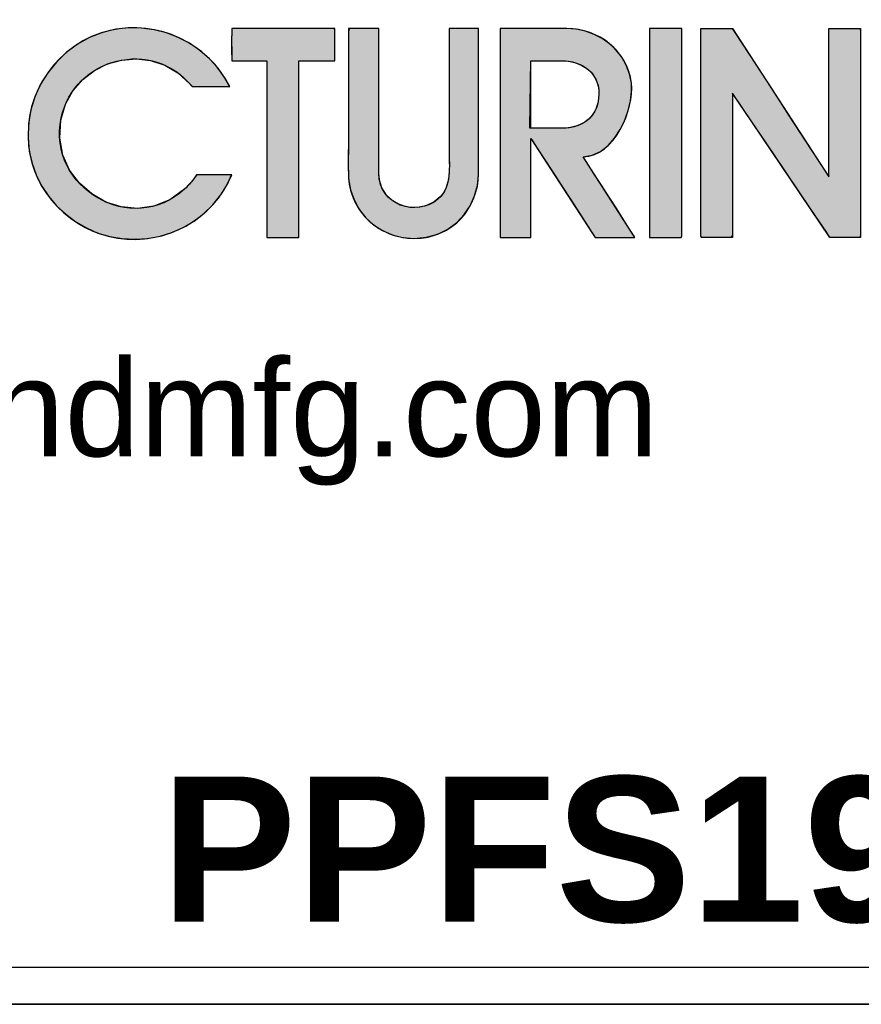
# Model space of a CAD drawing. Header units: inches. Extents: x 0 to 52.8, y -0.2 to 39.5.
# Tile 4 of 10: x 47.6 to 51.1, y -0.2 to 3.9. Entities that reach past the tile are written whole.
import ezdxf
from ezdxf.enums import TextEntityAlignment as Align

# ---------------------------------------------------------------- set-up
doc = ezdxf.new("R2010")
doc.units = ezdxf.units.IN
doc.header["$MEASUREMENT"] = 0
doc.layers.add('Default', color=7, linetype='Continuous')
doc.styles.add('SEACAD_ArialB', font='arialbd.ttf')

# ---------------------------------------------------------------- blocks, each defined once
blk = doc.blocks.new('SEANNOT_GROUP2')
at = {"layer": 'Default', "color": 7, "linetype": 'Continuous', "style": 'SEACAD_ArialB'}
blk.add_text('PPFS19003', height=2.25, dxfattribs=at).set_placement((-17.46, 3.527), align=Align.TOP_LEFT)
blk = doc.blocks.new('block_2')
at = {"layer": 'Default', "linetype": 'Continuous'}
for points in [[(0.2468, 0.0581), (0.2314, 0.0469), (0.215, 0.0402), (0.1981, 0.0379), (0.1813, 0.0394), (0.1653, 0.0445), (0.1507, 0.0528), (0.138, 0.0639), (0.1278, 0.0774), (0.1209, 0.093), (0.1177, 0.1104), (0.1188, 0.1291), (0.1237, 0.1455), (0.1314, 0.1594), (0.1415, 0.1711), (0.1536, 0.1803), (0.1671, 0.187), (0.1816, 0.191), (0.1966, 0.1922), (0.2116, 0.1905), (0.2261, 0.1858), (0.2397, 0.1779), (0.2519, 0.1666), (0.2549, 0.1637), (0.257, 0.1637), (0.2604, 0.1637), (0.2647, 0.1637), (0.2697, 0.1637), (0.2749, 0.1637), (0.2801, 0.1637), (0.2848, 0.1637), (0.2888, 0.1637), (0.2916, 0.1637), (0.2931, 0.1637), (0.2888, 0.1716), (0.2812, 0.1826), (0.2724, 0.1924), (0.2625, 0.201), (0.2517, 0.2084), (0.2402, 0.2144), (0.2279, 0.2191), (0.2153, 0.2223), (0.2022, 0.2241), (0.189, 0.2242), (0.1757, 0.2228), (0.1619, 0.2195), (0.1484, 0.2142), (0.1359, 0.2073), (0.1245, 0.1988), (0.1143, 0.189), (0.1054, 0.178), (0.098, 0.166), (0.0921, 0.1531), (0.0879, 0.1395), (0.0855, 0.1254), (0.085, 0.1109), (0.0863, 0.097), (0.0891, 0.0844), (0.0934, 0.0724), (0.0992, 0.0609), (0.1063, 0.0503), (0.1145, 0.0406), (0.1239, 0.0318), (0.1342, 0.0241), (0.1452, 0.0177), (0.157, 0.0125), (0.1694, 0.0089), (0.1823, 0.0067), (0.1955, 0.006), (0.2085, 0.0069), (0.2213, 0.0093), (0.2336, 0.0131), (0.2453, 0.0183), (0.2564, 0.0249), (0.2666, 0.0327), (0.2758, 0.0417), (0.284, 0.0518), (0.2908, 0.063), (0.2952, 0.0724), (0.294, 0.0724), (0.2915, 0.0724), (0.2879, 0.0724), (0.2836, 0.0724), (0.2788, 0.0724), (0.2739, 0.0724), (0.2693, 0.0724), (0.2651, 0.0724), (0.2618, 0.0724), (0.2597, 0.0724), (0.259, 0.0723), (0.258, 0.0709), (0.257, 0.0695), (0.256, 0.0681), (0.2549, 0.0668), (0.2538, 0.0655), (0.2527, 0.0642), (0.2516, 0.0629), (0.2504, 0.0617), (0.2493, 0.0605), (0.2481, 0.0593)], [(0.2953, 0.1904), (0.2961, 0.1904), (0.2984, 0.1904), (0.3017, 0.1904), (0.3059, 0.1904), (0.3106, 0.1904), (0.3155, 0.1904), (0.3202, 0.1904), (0.3245, 0.1904), (0.328, 0.1904), (0.3304, 0.1904), (0.3314, 0.1904), (0.3314, 0.1871), (0.3314, 0.1764), (0.3314, 0.1598), (0.3314, 0.139), (0.3314, 0.1155), (0.3314, 0.091), (0.3314, 0.067), (0.3314, 0.0451), (0.3314, 0.0269), (0.3314, 0.0141), (0.3314, 0.0082), (0.3319, 0.0079), (0.3337, 0.0079), (0.3366, 0.0079), (0.3403, 0.0079), (0.3445, 0.0079), (0.3489, 0.0079), (0.3533, 0.0079), (0.3573, 0.0079), (0.3607, 0.0079), (0.3632, 0.0079), (0.3644, 0.0079), (0.3645, 0.0098), (0.3645, 0.019), (0.3645, 0.0344), (0.3645, 0.0544), (0.3645, 0.0775), (0.3645, 0.1019), (0.3645, 0.1262), (0.3645, 0.1487), (0.3645, 0.1678), (0.3645, 0.182), (0.3645, 0.1896), (0.3648, 0.1904), (0.3665, 0.1904), (0.3695, 0.1904), (0.3735, 0.1904), (0.3781, 0.1904), (0.3831, 0.1904), (0.3881, 0.1904), (0.3927, 0.1904), (0.3967, 0.1904), (0.3997, 0.1904), (0.4014, 0.1904), (0.4017, 0.1906), (0.4017, 0.1919), (0.4017, 0.1945), (0.4017, 0.198), (0.4017, 0.2021), (0.4017, 0.2064), (0.4017, 0.2109), (0.4017, 0.215), (0.4017, 0.2187), (0.4017, 0.2215), (0.4017, 0.2231), (0.3994, 0.2235), (0.3925, 0.2235), (0.3855, 0.2235), (0.3786, 0.2235), (0.3717, 0.2235), (0.3647, 0.2235), (0.3578, 0.2235), (0.3509, 0.2235), (0.3439, 0.2235), (0.337, 0.2235), (0.3301, 0.2235), (0.3241, 0.2235), (0.3215, 0.2235), (0.3188, 0.2235), (0.3162, 0.2235), (0.3135, 0.2235), (0.3109, 0.2235), (0.3083, 0.2235), (0.3056, 0.2235), (0.303, 0.2235), (0.3004, 0.2235), (0.2977, 0.2235), (0.2954, 0.2235), (0.2953, 0.2226), (0.2953, 0.2206), (0.2953, 0.2177), (0.2952, 0.2141), (0.2952, 0.21), (0.2952, 0.2058), (0.2952, 0.2016), (0.2952, 0.1977), (0.2953, 0.1944), (0.2953, 0.1919)], [(0.4835, 0.0069), (0.4964, 0.0081), (0.5082, 0.0113), (0.5186, 0.0165), (0.5277, 0.0233), (0.5354, 0.0315), (0.5416, 0.0407), (0.5461, 0.0508), (0.549, 0.0615), (0.5501, 0.0725), (0.5501, 0.0777), (0.5501, 0.0905), (0.5501, 0.1097), (0.5501, 0.1328), (0.5501, 0.1575), (0.5501, 0.1812), (0.5501, 0.2017), (0.5501, 0.2165), (0.5501, 0.2233), (0.5494, 0.2235), (0.5469, 0.2235), (0.5431, 0.2235), (0.5385, 0.2235), (0.5335, 0.2235), (0.5287, 0.2235), (0.5244, 0.2235), (0.5213, 0.2235), (0.5197, 0.2235), (0.5197, 0.2135), (0.5197, 0.1998), (0.5197, 0.186), (0.5197, 0.1723), (0.5197, 0.1586), (0.5197, 0.1448), (0.5197, 0.1311), (0.5197, 0.1174), (0.5197, 0.1037), (0.5197, 0.095), (0.5199, 0.0891), (0.52, 0.0831), (0.5199, 0.077), (0.5194, 0.071), (0.5185, 0.0652), (0.5168, 0.0596), (0.5142, 0.0544), (0.5106, 0.0498), (0.5043, 0.0446), (0.4959, 0.0406), (0.487, 0.0388), (0.478, 0.0391), (0.4694, 0.0414), (0.4617, 0.0456), (0.4552, 0.0515), (0.4504, 0.059), (0.4477, 0.068), (0.4473, 0.0746), (0.4473, 0.0838), (0.4473, 0.1004), (0.4473, 0.122), (0.4473, 0.1462), (0.4473, 0.1707), (0.4473, 0.1929), (0.4473, 0.2106), (0.4473, 0.2214), (0.4471, 0.2235), (0.4454, 0.2235), (0.442, 0.2235), (0.4376, 0.2235), (0.4325, 0.2235), (0.4274, 0.2235), (0.4226, 0.2235), (0.4188, 0.2235), (0.4164, 0.2235), (0.4159, 0.2201), (0.4159, 0.2078), (0.4159, 0.1955), (0.4159, 0.1831), (0.4159, 0.1708), (0.4159, 0.1585), (0.4159, 0.1462), (0.4159, 0.1339), (0.4159, 0.1215), (0.4159, 0.1106), (0.4158, 0.106), (0.4158, 0.1014), (0.4157, 0.0968), (0.4156, 0.0922), (0.4156, 0.0876), (0.4156, 0.083), (0.4156, 0.0784), (0.4158, 0.0738), (0.416, 0.0686), (0.4179, 0.0572), (0.4216, 0.0466), (0.4269, 0.0369), (0.4337, 0.0283), (0.4418, 0.021), (0.451, 0.0151), (0.4611, 0.0106), (0.472, 0.0079)], [(0.7599, 0.2235), (0.7595, 0.2235), (0.7585, 0.2235), (0.757, 0.2235), (0.7551, 0.2235), (0.7527, 0.2235), (0.7501, 0.2235), (0.7473, 0.2235), (0.7443, 0.2235), (0.7414, 0.2235), (0.7384, 0.2235), (0.7357, 0.2235), (0.7331, 0.2235), (0.7309, 0.2235), (0.7291, 0.2235), (0.7277, 0.2235), (0.727, 0.2235), (0.7268, 0.2232), (0.7268, 0.2196), (0.7268, 0.212), (0.7268, 0.2011), (0.7268, 0.1873), (0.7268, 0.1714), (0.7268, 0.1538), (0.7268, 0.135), (0.7268, 0.1157), (0.7268, 0.0964), (0.7268, 0.0777), (0.7268, 0.06), (0.7268, 0.0441), (0.7268, 0.0304), (0.7268, 0.0194), (0.7268, 0.0119), (0.7268, 0.0082), (0.7281, 0.008), (0.7301, 0.008), (0.732, 0.008), (0.734, 0.008), (0.736, 0.008), (0.7379, 0.008), (0.7399, 0.008), (0.7418, 0.008), (0.7438, 0.008), (0.7458, 0.008), (0.7477, 0.008), (0.7497, 0.008), (0.7516, 0.008), (0.7536, 0.008), (0.7556, 0.008), (0.7575, 0.008), (0.7595, 0.008), (0.7596, 0.0081), (0.7597, 0.0083), (0.7598, 0.0088), (0.7599, 0.0094), (0.7599, 0.0101), (0.76, 0.0109), (0.76, 0.0117), (0.76, 0.0126), (0.76, 0.0135), (0.76, 0.0144), (0.7599, 0.0153), (0.7599, 0.0161), (0.7599, 0.0169), (0.7599, 0.0175), (0.7599, 0.0181), (0.7599, 0.0185), (0.7599, 0.0201), (0.7599, 0.0244), (0.7599, 0.0288), (0.7599, 0.0331), (0.7599, 0.0375), (0.7599, 0.0418), (0.7599, 0.0461), (0.7599, 0.0505), (0.7599, 0.0548), (0.7599, 0.0592), (0.7599, 0.0635), (0.7599, 0.0679), (0.7599, 0.0722), (0.7599, 0.0766), (0.7599, 0.0809), (0.7599, 0.0853), (0.7599, 0.0896), (0.7599, 0.0963), (0.7599, 0.1043), (0.7599, 0.1122), (0.7599, 0.1202), (0.7599, 0.1281), (0.7599, 0.1361), (0.7599, 0.144), (0.7599, 0.152), (0.7599, 0.1599), (0.7599, 0.1678), (0.7599, 0.1758), (0.7599, 0.1837), (0.7599, 0.1917), (0.7599, 0.1996), (0.7599, 0.2076), (0.7599, 0.2155)], [(0.7798, 0.2235), (0.7798, 0.2076), (0.7798, 0.1917), (0.7798, 0.1758), (0.7798, 0.1599), (0.7798, 0.144), (0.7798, 0.1281), (0.7798, 0.1122), (0.7798, 0.0963), (0.7798, 0.0852), (0.7798, 0.0766), (0.7798, 0.0679), (0.7798, 0.0592), (0.7798, 0.0505), (0.7798, 0.0418), (0.7798, 0.0331), (0.7798, 0.0244), (0.7798, 0.0184), (0.7797, 0.0175), (0.7797, 0.0161), (0.7797, 0.0144), (0.7797, 0.0126), (0.7797, 0.0108), (0.7798, 0.0094), (0.7799, 0.0083), (0.7802, 0.0079), (0.784, 0.0079), (0.7879, 0.0079), (0.7917, 0.0079), (0.7956, 0.0079), (0.7994, 0.0079), (0.8033, 0.0079), (0.8072, 0.0079), (0.811, 0.0079), (0.8123, 0.0106), (0.8123, 0.0234), (0.8123, 0.0439), (0.8123, 0.0691), (0.8123, 0.0957), (0.8123, 0.1209), (0.8123, 0.1414), (0.8123, 0.1542), (0.8128, 0.1562), (0.8192, 0.1466), (0.8316, 0.1284), (0.8477, 0.1044), (0.8657, 0.0779), (0.8832, 0.0519), (0.8984, 0.0296), (0.909, 0.0139), (0.913, 0.0079), (0.9142, 0.0079), (0.9175, 0.0079), (0.9223, 0.0079), (0.9278, 0.0079), (0.9334, 0.0079), (0.9384, 0.0079), (0.9423, 0.0079), (0.9443, 0.0079), (0.9445, 0.0119), (0.9445, 0.0304), (0.9445, 0.06), (0.9445, 0.0964), (0.9445, 0.135), (0.9445, 0.1714), (0.9445, 0.2011), (0.9445, 0.2196), (0.9443, 0.2235), (0.9422, 0.2235), (0.9382, 0.2235), (0.933, 0.2235), (0.9272, 0.2235), (0.9215, 0.2235), (0.9166, 0.2235), (0.9132, 0.2235), (0.9119, 0.2235), (0.9119, 0.2174), (0.9119, 0.2012), (0.9119, 0.1782), (0.9119, 0.1515), (0.9119, 0.1243), (0.9119, 0.0996), (0.9119, 0.0809), (0.9119, 0.0711), (0.9101, 0.0731), (0.9015, 0.0863), (0.8878, 0.1074), (0.871, 0.1332), (0.8532, 0.1606), (0.8364, 0.1865), (0.8227, 0.2075), (0.8141, 0.2207), (0.8122, 0.2235), (0.8101, 0.2235), (0.8061, 0.2235), (0.8009, 0.2235), (0.7951, 0.2235), (0.7894, 0.2235), (0.7845, 0.2235), (0.7811, 0.2235)]]:
    blk.add_hatch(color=7, dxfattribs=at).paths.add_polyline_path(points)
h = blk.add_hatch(color=7, dxfattribs=at)
edge = h.paths.add_edge_path()
edge.add_spline(control_points=[(0.6581, 0.0913), (0.6908, 0.0913), (0.7112, 0.1408), (0.708, 0.1671), (0.7039, 0.2007), (0.6743, 0.2235), (0.6413, 0.2235)], knot_values=[0, 0, 0, 0, 0.5, 0.5, 0.5, 1, 1, 1, 1], degree=3, periodic=0)
edge.add_spline(control_points=[(0.6413, 0.2235), (0.6413, 0.2235), (0.5726, 0.2235), (0.5726, 0.2235)], knot_values=[0, 0, 0, 0, 1, 1, 1, 1], degree=3, periodic=0)
edge.add_spline(control_points=[(0.5726, 0.2235), (0.5726, 0.2235), (0.5726, 0.0079), (0.5726, 0.0079)], knot_values=[0, 0, 0, 0, 1, 1, 1, 1], degree=3, periodic=0)
edge.add_spline(control_points=[(0.5726, 0.0079), (0.5726, 0.0079), (0.6041, 0.0079), (0.6041, 0.0079)], knot_values=[0, 0, 0, 0, 1, 1, 1, 1], degree=3, periodic=0)
edge.add_spline(control_points=[(0.6041, 0.0079), (0.6041, 0.0079), (0.6041, 0.1102), (0.6041, 0.1102)], knot_values=[0, 0, 0, 0, 1, 1, 1, 1], degree=3, periodic=0)
edge.add_spline(control_points=[(0.6041, 0.1102), (0.6041, 0.1102), (0.6673, 0.0131), (0.6673, 0.0131)], knot_values=[0, 0, 0, 0, 1, 1, 1, 1], degree=3, periodic=0)
edge.add_spline(control_points=[(0.6673, 0.0131), (0.6673, 0.0131), (0.6707, 0.0079), (0.6707, 0.0079)], knot_values=[0, 0, 0, 0, 1, 1, 1, 1], degree=3, periodic=0)
edge.add_spline(control_points=[(0.6707, 0.0079), (0.6707, 0.0079), (0.7116, 0.0079), (0.7116, 0.0079)], knot_values=[0, 0, 0, 0, 1, 1, 1, 1], degree=3, periodic=0)
edge.add_spline(control_points=[(0.7116, 0.0079), (0.7116, 0.0079), (0.6581, 0.0913), (0.6581, 0.0913)], knot_values=[0, 0, 0, 0, 1, 1, 1, 1], degree=3, periodic=0)
edge = h.paths.add_edge_path()
edge.add_spline(control_points=[(0.6356, 0.1904), (0.6356, 0.1904), (0.6041, 0.1904), (0.6041, 0.1904)], knot_values=[0, 0, 0, 0, 1, 1, 1, 1], degree=3, periodic=0)
edge.add_spline(control_points=[(0.6041, 0.1904), (0.6041, 0.1904), (0.6041, 0.1437), (0.6041, 0.1207)], knot_values=[0, 0, 0, 0, 1, 1, 1, 1], degree=3, periodic=0)
edge.add_spline(control_points=[(0.6041, 0.1207), (0.6099, 0.1207), (0.6366, 0.1207), (0.6366, 0.1207)], knot_values=[0, 0, 0, 0, 1, 1, 1, 1], degree=3, periodic=0)
edge.add_spline(control_points=[(0.6366, 0.1207), (0.6534, 0.1207), (0.6694, 0.1291), (0.6733, 0.1465), (0.6733, 0.1466), (0.6733, 0.1466), (0.6733, 0.1466), (0.6792, 0.1731), (0.6613, 0.1904), (0.6356, 0.1904)], knot_values=[0, 0, 0, 0, 0.333333, 0.333333, 0.333333, 0.666667, 0.666667, 0.666667, 1, 1, 1, 1], degree=3, periodic=0)
at = {"layer": 'Default', "color": 7, "linetype": 'Continuous'}
for points in [[(0.2468, 0.0581), (0.2314, 0.0469), (0.215, 0.0402), (0.1981, 0.0379), (0.1813, 0.0394), (0.1653, 0.0445), (0.1507, 0.0528), (0.138, 0.0639), (0.1278, 0.0774), (0.1209, 0.093), (0.1177, 0.1104), (0.1188, 0.1291), (0.1237, 0.1455), (0.1314, 0.1594), (0.1415, 0.1711), (0.1536, 0.1803), (0.1671, 0.187), (0.1816, 0.191), (0.1966, 0.1922), (0.2116, 0.1905), (0.2261, 0.1858), (0.2397, 0.1779), (0.2519, 0.1666), (0.2549, 0.1637), (0.257, 0.1637), (0.2604, 0.1637), (0.2647, 0.1637), (0.2697, 0.1637), (0.2749, 0.1637), (0.2801, 0.1637), (0.2848, 0.1637), (0.2888, 0.1637), (0.2916, 0.1637), (0.2931, 0.1637), (0.2888, 0.1716), (0.2812, 0.1826), (0.2724, 0.1924), (0.2625, 0.201), (0.2517, 0.2084), (0.2402, 0.2144), (0.2279, 0.2191), (0.2153, 0.2223), (0.2022, 0.2241), (0.189, 0.2242), (0.1757, 0.2228), (0.1619, 0.2195), (0.1484, 0.2142), (0.1359, 0.2073), (0.1245, 0.1988), (0.1143, 0.189), (0.1054, 0.178), (0.098, 0.166), (0.0921, 0.1531), (0.0879, 0.1395), (0.0855, 0.1254), (0.085, 0.1109), (0.0863, 0.097), (0.0891, 0.0844), (0.0934, 0.0724), (0.0992, 0.0609), (0.1063, 0.0503), (0.1145, 0.0406), (0.1239, 0.0318), (0.1342, 0.0241), (0.1452, 0.0177), (0.157, 0.0125), (0.1694, 0.0089), (0.1823, 0.0067), (0.1955, 0.006), (0.2085, 0.0069), (0.2213, 0.0093), (0.2336, 0.0131), (0.2453, 0.0183), (0.2564, 0.0249), (0.2666, 0.0327), (0.2758, 0.0417), (0.284, 0.0518), (0.2908, 0.063), (0.2952, 0.0724), (0.294, 0.0724), (0.2915, 0.0724), (0.2879, 0.0724), (0.2836, 0.0724), (0.2788, 0.0724), (0.2739, 0.0724), (0.2693, 0.0724), (0.2651, 0.0724), (0.2618, 0.0724), (0.2597, 0.0724), (0.259, 0.0723), (0.258, 0.0709), (0.257, 0.0695), (0.256, 0.0681), (0.2549, 0.0668), (0.2538, 0.0655), (0.2527, 0.0642), (0.2516, 0.0629), (0.2504, 0.0617), (0.2493, 0.0605), (0.2481, 0.0593), (0.2468, 0.0581)], [(0.2953, 0.1904), (0.2961, 0.1904), (0.2984, 0.1904), (0.3017, 0.1904), (0.3059, 0.1904), (0.3106, 0.1904), (0.3155, 0.1904), (0.3202, 0.1904), (0.3245, 0.1904), (0.328, 0.1904), (0.3304, 0.1904), (0.3314, 0.1904), (0.3314, 0.1871), (0.3314, 0.1764), (0.3314, 0.1598), (0.3314, 0.139), (0.3314, 0.1155), (0.3314, 0.091), (0.3314, 0.067), (0.3314, 0.0451), (0.3314, 0.0269), (0.3314, 0.0141), (0.3314, 0.0082), (0.3319, 0.0079), (0.3337, 0.0079), (0.3366, 0.0079), (0.3403, 0.0079), (0.3445, 0.0079), (0.3489, 0.0079), (0.3533, 0.0079), (0.3573, 0.0079), (0.3607, 0.0079), (0.3632, 0.0079), (0.3644, 0.0079), (0.3645, 0.0098), (0.3645, 0.019), (0.3645, 0.0344), (0.3645, 0.0544), (0.3645, 0.0775), (0.3645, 0.1019), (0.3645, 0.1262), (0.3645, 0.1487), (0.3645, 0.1678), (0.3645, 0.182), (0.3645, 0.1896), (0.3648, 0.1904), (0.3665, 0.1904), (0.3695, 0.1904), (0.3735, 0.1904), (0.3781, 0.1904), (0.3831, 0.1904), (0.3881, 0.1904), (0.3927, 0.1904), (0.3967, 0.1904), (0.3997, 0.1904), (0.4014, 0.1904), (0.4017, 0.1906), (0.4017, 0.1919), (0.4017, 0.1945), (0.4017, 0.198), (0.4017, 0.2021), (0.4017, 0.2064), (0.4017, 0.2109), (0.4017, 0.215), (0.4017, 0.2187), (0.4017, 0.2215), (0.4017, 0.2231), (0.3994, 0.2235), (0.3925, 0.2235), (0.3855, 0.2235), (0.3786, 0.2235), (0.3717, 0.2235), (0.3647, 0.2235), (0.3578, 0.2235), (0.3509, 0.2235), (0.3439, 0.2235), (0.337, 0.2235), (0.3301, 0.2235), (0.3241, 0.2235), (0.3215, 0.2235), (0.3188, 0.2235), (0.3162, 0.2235), (0.3135, 0.2235), (0.3109, 0.2235), (0.3083, 0.2235), (0.3056, 0.2235), (0.303, 0.2235), (0.3004, 0.2235), (0.2977, 0.2235), (0.2954, 0.2235), (0.2953, 0.2226), (0.2953, 0.2206), (0.2953, 0.2177), (0.2952, 0.2141), (0.2952, 0.21), (0.2952, 0.2058), (0.2952, 0.2016), (0.2952, 0.1977), (0.2953, 0.1944), (0.2953, 0.1919), (0.2953, 0.1904)], [(0.4835, 0.0069), (0.4964, 0.0081), (0.5082, 0.0113), (0.5186, 0.0165), (0.5277, 0.0233), (0.5354, 0.0315), (0.5416, 0.0407), (0.5461, 0.0508), (0.549, 0.0615), (0.5501, 0.0725), (0.5501, 0.0777), (0.5501, 0.0905), (0.5501, 0.1097), (0.5501, 0.1328), (0.5501, 0.1575), (0.5501, 0.1812), (0.5501, 0.2017), (0.5501, 0.2165), (0.5501, 0.2233), (0.5494, 0.2235), (0.5469, 0.2235), (0.5431, 0.2235), (0.5385, 0.2235), (0.5335, 0.2235), (0.5287, 0.2235), (0.5244, 0.2235), (0.5213, 0.2235), (0.5197, 0.2235), (0.5197, 0.2135), (0.5197, 0.1998), (0.5197, 0.186), (0.5197, 0.1723), (0.5197, 0.1586), (0.5197, 0.1448), (0.5197, 0.1311), (0.5197, 0.1174), (0.5197, 0.1037), (0.5197, 0.095), (0.5199, 0.0891), (0.52, 0.0831), (0.5199, 0.077), (0.5194, 0.071), (0.5185, 0.0652), (0.5168, 0.0596), (0.5142, 0.0544), (0.5106, 0.0498), (0.5043, 0.0446), (0.4959, 0.0406), (0.487, 0.0388), (0.478, 0.0391), (0.4694, 0.0414), (0.4617, 0.0456), (0.4552, 0.0515), (0.4504, 0.059), (0.4477, 0.068), (0.4473, 0.0746), (0.4473, 0.0838), (0.4473, 0.1004), (0.4473, 0.122), (0.4473, 0.1462), (0.4473, 0.1707), (0.4473, 0.1929), (0.4473, 0.2106), (0.4473, 0.2214), (0.4471, 0.2235), (0.4454, 0.2235), (0.442, 0.2235), (0.4376, 0.2235), (0.4325, 0.2235), (0.4274, 0.2235), (0.4226, 0.2235), (0.4188, 0.2235), (0.4164, 0.2235), (0.4159, 0.2201), (0.4159, 0.2078), (0.4159, 0.1955), (0.4159, 0.1831), (0.4159, 0.1708), (0.4159, 0.1585), (0.4159, 0.1462), (0.4159, 0.1339), (0.4159, 0.1215), (0.4159, 0.1106), (0.4158, 0.106), (0.4158, 0.1014), (0.4157, 0.0968), (0.4156, 0.0922), (0.4156, 0.0876), (0.4156, 0.083), (0.4156, 0.0784), (0.4158, 0.0738), (0.416, 0.0686), (0.4179, 0.0572), (0.4216, 0.0466), (0.4269, 0.0369), (0.4337, 0.0283), (0.4418, 0.021), (0.451, 0.0151), (0.4611, 0.0106), (0.472, 0.0079), (0.4835, 0.0069)], [(0.6581, 0.0913), (0.6676, 0.0927), (0.6762, 0.0967), (0.6839, 0.1027), (0.6907, 0.1104), (0.6965, 0.1193), (0.7012, 0.1291), (0.7048, 0.1391), (0.7072, 0.1491), (0.7082, 0.1586), (0.708, 0.1671), (0.706, 0.1769), (0.7026, 0.1859), (0.698, 0.1941), (0.6923, 0.2015), (0.6855, 0.2079), (0.6779, 0.2133), (0.6695, 0.2176), (0.6605, 0.2208), (0.6511, 0.2228), (0.6413, 0.2235), (0.6394, 0.2235), (0.6342, 0.2235), (0.6265, 0.2235), (0.6172, 0.2235), (0.607, 0.2235), (0.5968, 0.2235), (0.5875, 0.2235), (0.5798, 0.2235), (0.5746, 0.2235), (0.5726, 0.2235), (0.5726, 0.2174), (0.5726, 0.2011), (0.5726, 0.1769), (0.5726, 0.1476), (0.5726, 0.1157), (0.5726, 0.0838), (0.5726, 0.0545), (0.5726, 0.0304), (0.5726, 0.014), (0.5726, 0.0079), (0.5735, 0.0079), (0.5759, 0.0079), (0.5794, 0.0079), (0.5837, 0.0079), (0.5884, 0.0079), (0.593, 0.0079), (0.5973, 0.0079), (0.6009, 0.0079), (0.6032, 0.0079), (0.6041, 0.0079), (0.6041, 0.0108), (0.6041, 0.0186), (0.6041, 0.03), (0.6041, 0.0439), (0.6041, 0.0591), (0.6041, 0.0742), (0.6041, 0.0881), (0.6041, 0.0995), (0.6041, 0.1073), (0.6041, 0.1102), (0.6059, 0.1075), (0.6107, 0.1001), (0.6178, 0.0892), (0.6264, 0.076), (0.6357, 0.0616), (0.6451, 0.0473), (0.6537, 0.0341), (0.6607, 0.0232), (0.6655, 0.0158), (0.6673, 0.0131), (0.6674, 0.013), (0.6677, 0.0126), (0.668, 0.012), (0.6685, 0.0113), (0.669, 0.0105), (0.6695, 0.0098), (0.67, 0.0091), (0.6703, 0.0085), (0.6706, 0.0081), (0.6707, 0.0079), (0.6718, 0.0079), (0.6749, 0.0079), (0.6795, 0.0079), (0.6851, 0.0079), (0.6912, 0.0079), (0.6972, 0.0079), (0.7028, 0.0079), (0.7074, 0.0079), (0.7105, 0.0079), (0.7116, 0.0079), (0.7101, 0.0103), (0.7061, 0.0166), (0.7001, 0.0259), (0.6928, 0.0373), (0.6849, 0.0496), (0.677, 0.062), (0.6697, 0.0733), (0.6637, 0.0826), (0.6596, 0.089), (0.6581, 0.0913)], [(0.7599, 0.2235), (0.7595, 0.2235), (0.7585, 0.2235), (0.757, 0.2235), (0.7551, 0.2235), (0.7527, 0.2235), (0.7501, 0.2235), (0.7473, 0.2235), (0.7443, 0.2235), (0.7414, 0.2235), (0.7384, 0.2235), (0.7357, 0.2235), (0.7331, 0.2235), (0.7309, 0.2235), (0.7291, 0.2235), (0.7277, 0.2235), (0.727, 0.2235), (0.7268, 0.2232), (0.7268, 0.2196), (0.7268, 0.212), (0.7268, 0.2011), (0.7268, 0.1873), (0.7268, 0.1714), (0.7268, 0.1538), (0.7268, 0.135), (0.7268, 0.1157), (0.7268, 0.0964), (0.7268, 0.0777), (0.7268, 0.06), (0.7268, 0.0441), (0.7268, 0.0304), (0.7268, 0.0194), (0.7268, 0.0119), (0.7268, 0.0082), (0.7281, 0.008), (0.7301, 0.008), (0.732, 0.008), (0.734, 0.008), (0.736, 0.008), (0.7379, 0.008), (0.7399, 0.008), (0.7418, 0.008), (0.7438, 0.008), (0.7458, 0.008), (0.7477, 0.008), (0.7497, 0.008), (0.7516, 0.008), (0.7536, 0.008), (0.7556, 0.008), (0.7575, 0.008), (0.7595, 0.008), (0.7596, 0.0081), (0.7597, 0.0083), (0.7598, 0.0088), (0.7599, 0.0094), (0.7599, 0.0101), (0.76, 0.0109), (0.76, 0.0117), (0.76, 0.0126), (0.76, 0.0135), (0.76, 0.0144), (0.7599, 0.0153), (0.7599, 0.0161), (0.7599, 0.0169), (0.7599, 0.0175), (0.7599, 0.0181), (0.7599, 0.0185), (0.7599, 0.0201), (0.7599, 0.0244), (0.7599, 0.0288), (0.7599, 0.0331), (0.7599, 0.0375), (0.7599, 0.0418), (0.7599, 0.0461), (0.7599, 0.0505), (0.7599, 0.0548), (0.7599, 0.0592), (0.7599, 0.0635), (0.7599, 0.0679), (0.7599, 0.0722), (0.7599, 0.0766), (0.7599, 0.0809), (0.7599, 0.0853), (0.7599, 0.0896), (0.7599, 0.0963), (0.7599, 0.1043), (0.7599, 0.1122), (0.7599, 0.1202), (0.7599, 0.1281), (0.7599, 0.1361), (0.7599, 0.144), (0.7599, 0.152), (0.7599, 0.1599), (0.7599, 0.1678), (0.7599, 0.1758), (0.7599, 0.1837), (0.7599, 0.1917), (0.7599, 0.1996), (0.7599, 0.2076), (0.7599, 0.2155), (0.7599, 0.2235)], [(0.7798, 0.2235), (0.7811, 0.2235), (0.7845, 0.2235), (0.7894, 0.2235), (0.7951, 0.2235), (0.8009, 0.2235), (0.8061, 0.2235), (0.8101, 0.2235), (0.8122, 0.2235), (0.8141, 0.2207), (0.8227, 0.2075), (0.8364, 0.1865), (0.8532, 0.1606), (0.871, 0.1332), (0.8878, 0.1074), (0.9015, 0.0863), (0.9101, 0.0731), (0.9119, 0.0711), (0.9119, 0.0809), (0.9119, 0.0996), (0.9119, 0.1243), (0.9119, 0.1515), (0.9119, 0.1782), (0.9119, 0.2012), (0.9119, 0.2174), (0.9119, 0.2235), (0.9132, 0.2235), (0.9166, 0.2235), (0.9215, 0.2235), (0.9272, 0.2235), (0.933, 0.2235), (0.9382, 0.2235), (0.9422, 0.2235), (0.9443, 0.2235), (0.9445, 0.2196), (0.9445, 0.2011), (0.9445, 0.1714), (0.9445, 0.135), (0.9445, 0.0964), (0.9445, 0.06), (0.9445, 0.0304), (0.9445, 0.0119), (0.9443, 0.0079), (0.9423, 0.0079), (0.9384, 0.0079), (0.9334, 0.0079), (0.9278, 0.0079), (0.9223, 0.0079), (0.9175, 0.0079), (0.9142, 0.0079), (0.913, 0.0079), (0.909, 0.0139), (0.8984, 0.0296), (0.8832, 0.0519), (0.8657, 0.0779), (0.8477, 0.1044), (0.8316, 0.1284), (0.8192, 0.1466), (0.8128, 0.1562), (0.8123, 0.1542), (0.8123, 0.1414), (0.8123, 0.1209), (0.8123, 0.0957), (0.8123, 0.0691), (0.8123, 0.0439), (0.8123, 0.0234), (0.8123, 0.0106), (0.811, 0.0079), (0.8072, 0.0079), (0.8033, 0.0079), (0.7994, 0.0079), (0.7956, 0.0079), (0.7917, 0.0079), (0.7879, 0.0079), (0.784, 0.0079), (0.7802, 0.0079), (0.7799, 0.0083), (0.7798, 0.0094), (0.7797, 0.0108), (0.7797, 0.0126), (0.7797, 0.0144), (0.7797, 0.0161), (0.7797, 0.0175), (0.7798, 0.0184), (0.7798, 0.0244), (0.7798, 0.0331), (0.7798, 0.0418), (0.7798, 0.0505), (0.7798, 0.0592), (0.7798, 0.0679), (0.7798, 0.0766), (0.7798, 0.0852), (0.7798, 0.0963), (0.7798, 0.1122), (0.7798, 0.1281), (0.7798, 0.144), (0.7798, 0.1599), (0.7798, 0.1758), (0.7798, 0.1917), (0.7798, 0.2076), (0.7798, 0.2235)], [(0.6031, 0.1207), (0.6031, 0.1214), (0.6031, 0.1234), (0.6031, 0.1266), (0.6032, 0.1308), (0.6033, 0.1357), (0.6034, 0.1413), (0.6035, 0.1472), (0.6036, 0.1535), (0.6037, 0.1597), (0.6037, 0.1659), (0.6038, 0.1717), (0.6039, 0.1771), (0.604, 0.1818), (0.6041, 0.1856), (0.6041, 0.1885), (0.6041, 0.1901), (0.6042, 0.1904), (0.6047, 0.1904), (0.6058, 0.1904), (0.6074, 0.1904), (0.6094, 0.1904), (0.6117, 0.1904), (0.6143, 0.1904), (0.617, 0.1904), (0.6198, 0.1904), (0.6227, 0.1904), (0.6254, 0.1904), (0.628, 0.1904), (0.6303, 0.1904), (0.6323, 0.1904), (0.6339, 0.1904), (0.635, 0.1904), (0.6355, 0.1904), (0.6386, 0.1903), (0.643, 0.1899), (0.6472, 0.1891), (0.6512, 0.188), (0.655, 0.1865), (0.6585, 0.1847), (0.6617, 0.1826), (0.6645, 0.1802), (0.6671, 0.1775), (0.6693, 0.1745), (0.6712, 0.1713), (0.6726, 0.1677), (0.6737, 0.164), (0.6743, 0.16), (0.6744, 0.1557), (0.6741, 0.1512), (0.6733, 0.1466), (0.6733, 0.1466), (0.6733, 0.1466), (0.6733, 0.1466), (0.6733, 0.1466), (0.6733, 0.1466), (0.6733, 0.1466), (0.6733, 0.1466), (0.6733, 0.1466), (0.6733, 0.1466), (0.6733, 0.1466), (0.6733, 0.1466), (0.6733, 0.1466), (0.6733, 0.1466), (0.6733, 0.1466), (0.6733, 0.1465), (0.6733, 0.1465), (0.6731, 0.1455), (0.6722, 0.1425), (0.671, 0.1397), (0.6696, 0.1371), (0.668, 0.1347), (0.6662, 0.1325), (0.6643, 0.1305), (0.6621, 0.1287), (0.6598, 0.1271), (0.6574, 0.1256), (0.6548, 0.1243), (0.6521, 0.1233), (0.6494, 0.1224), (0.6465, 0.1217), (0.6436, 0.1212), (0.6406, 0.1208), (0.6376, 0.1207), (0.6365, 0.1207), (0.6357, 0.1207), (0.6343, 0.1207), (0.6325, 0.1207), (0.6302, 0.1207), (0.6276, 0.1207), (0.6248, 0.1207), (0.6218, 0.1207), (0.6188, 0.1207), (0.6158, 0.1207), (0.613, 0.1207), (0.6103, 0.1207), (0.6079, 0.1207), (0.6059, 0.1207), (0.6044, 0.1207), (0.6034, 0.1207), (0.6031, 0.1207)]]:
    blk.add_lwpolyline(points, close=True, dxfattribs=at)
for points, knots in [([(0.2932, 0.1637), (0.2708, 0.2089), (0.2188, 0.2328), (0.1698, 0.2216), (0.1162, 0.2094), (0.0797, 0.1572), (0.0856, 0.1028), (0.09, 0.0545), (0.1303, 0.0142), (0.1778, 0.0072), (0.2269, -0.0003), (0.2763, 0.0261), (0.2953, 0.0724)], [0, 0, 0, 0, 0.25, 0.25, 0.25, 0.5, 0.5, 0.5, 0.75, 0.75, 0.75, 1, 1, 1, 1]), ([(0.2468, 0.0581), (0.1926, 0.0074), (0.104, 0.0594), (0.1193, 0.1313), (0.1325, 0.1939), (0.2141, 0.2144), (0.2543, 0.1637)], [0, 0, 0, 0, 0.5, 0.5, 0.5, 1, 1, 1, 1]), ([(0.4017, 0.2235), (0.376, 0.2235), (0.3504, 0.2235), (0.3247, 0.2235), (0.3149, 0.2235), (0.3051, 0.2235), (0.2954, 0.2235), (0.2951, 0.2235), (0.2953, 0.1936), (0.2953, 0.1904)], [0, 0, 0, 0, 0.333333, 0.333333, 0.333333, 0.666667, 0.666667, 0.666667, 1, 1, 1, 1]), ([(0.4159, 0.2235), (0.4159, 0.1861), (0.4159, 0.1488), (0.4159, 0.1115), (0.4159, 0.0976), (0.4152, 0.0835), (0.416, 0.0696), (0.4181, 0.0339), (0.448, 0.0069), (0.4835, 0.0069)], [0, 0, 0, 0, 0.333333, 0.333333, 0.333333, 0.666667, 0.666667, 0.666667, 1, 1, 1, 1]), ([(0.5197, 0.2235), (0.5197, 0.1819), (0.5197, 0.1403), (0.5197, 0.0987), (0.5197, 0.0816), (0.5229, 0.0603), (0.5086, 0.0478), (0.4859, 0.0282), (0.4473, 0.0419), (0.4473, 0.0735)], [0, 0, 0, 0, 0.333333, 0.333333, 0.333333, 0.666667, 0.666667, 0.666667, 1, 1, 1, 1]), ([(0.6581, 0.0913), (0.6908, 0.0913), (0.7112, 0.1408), (0.708, 0.1671), (0.7039, 0.2007), (0.6743, 0.2235), (0.6413, 0.2235)], [0, 0, 0, 0, 0.5, 0.5, 0.5, 1, 1, 1, 1]), ([(0.7268, 0.008), (0.7377, 0.008), (0.7486, 0.008), (0.7595, 0.008), (0.7603, 0.008), (0.7599, 0.0176), (0.7599, 0.0186), (0.7599, 0.0428), (0.7599, 0.0669), (0.7599, 0.091), (0.7599, 0.1352), (0.7599, 0.1793), (0.7599, 0.2235)], [0, 0, 0, 0, 0.25, 0.25, 0.25, 0.5, 0.5, 0.5, 0.75, 0.75, 0.75, 1, 1, 1, 1]), ([(0.8123, 0.0079), (0.8016, 0.0079), (0.7909, 0.0079), (0.7802, 0.0079), (0.7794, 0.0079), (0.7798, 0.0176), (0.7798, 0.0186), (0.7798, 0.0428), (0.7798, 0.0669), (0.7798, 0.091), (0.7798, 0.1352), (0.7798, 0.1793), (0.7798, 0.2235)], [0, 0, 0, 0, 0.25, 0.25, 0.25, 0.5, 0.5, 0.5, 0.75, 0.75, 0.75, 1, 1, 1, 1]), ([(0.6356, 0.1904), (0.6613, 0.1904), (0.6792, 0.1731), (0.6733, 0.1466), (0.6733, 0.1466), (0.6733, 0.1466), (0.6733, 0.1465), (0.6694, 0.1291), (0.6534, 0.1207), (0.6366, 0.1207)], [0, 0, 0, 0, 0.333333, 0.333333, 0.333333, 0.666667, 0.666667, 0.666667, 1, 1, 1, 1])]:
    blk.add_open_spline(points, degree=3, knots=knots, dxfattribs=at)
for points in [[(0.4017, 0.1904), (0.4017, 0.1904), (0.4017, 0.2235), (0.4017, 0.2235)], [(0.4473, 0.2235), (0.4473, 0.2235), (0.4159, 0.2235), (0.4159, 0.2235)], [(0.4473, 0.0735), (0.4473, 0.0735), (0.4473, 0.2235), (0.4473, 0.2235)], [(0.5501, 0.2235), (0.5501, 0.2235), (0.5197, 0.2235), (0.5197, 0.2235)], [(0.5501, 0.0735), (0.5501, 0.0735), (0.5501, 0.2235), (0.5501, 0.2235)], [(0.6413, 0.2235), (0.6413, 0.2235), (0.5726, 0.2235), (0.5726, 0.2235)], [(0.5726, 0.2235), (0.5726, 0.2235), (0.5726, 0.0079), (0.5726, 0.0079)], [(0.7599, 0.2235), (0.7599, 0.2235), (0.7268, 0.2235), (0.7268, 0.2235)], [(0.7268, 0.2235), (0.7268, 0.2235), (0.7268, 0.008), (0.7268, 0.008)], [(0.7798, 0.2235), (0.7798, 0.2235), (0.8123, 0.2235), (0.8123, 0.2235)], [(0.8123, 0.2235), (0.8123, 0.2235), (0.9119, 0.0704), (0.9119, 0.0704)], [(0.9119, 0.0704), (0.9119, 0.0704), (0.9119, 0.2235), (0.9119, 0.2235)], [(0.9119, 0.2235), (0.9119, 0.2235), (0.9445, 0.2235), (0.9445, 0.2235)], [(0.9445, 0.2235), (0.9445, 0.2235), (0.9445, 0.0079), (0.9445, 0.0079)], [(0.2953, 0.1904), (0.2953, 0.1904), (0.3314, 0.1904), (0.3314, 0.1904)], [(0.3314, 0.1904), (0.3314, 0.1904), (0.3314, 0.0079), (0.3314, 0.0079)], [(0.3645, 0.0079), (0.3645, 0.0079), (0.3645, 0.1904), (0.3645, 0.1904)], [(0.3645, 0.1904), (0.3645, 0.1904), (0.4017, 0.1904), (0.4017, 0.1904)], [(0.6041, 0.1207), (0.6041, 0.1437), (0.6041, 0.1904), (0.6041, 0.1904)], [(0.6041, 0.1904), (0.6041, 0.1904), (0.6356, 0.1904), (0.6356, 0.1904)], [(0.2543, 0.1637), (0.2543, 0.1637), (0.2932, 0.1637), (0.2932, 0.1637)], [(0.913, 0.0079), (0.913, 0.0079), (0.8123, 0.1569), (0.8123, 0.1569)], [(0.8123, 0.1569), (0.8123, 0.1569), (0.8123, 0.0079), (0.8123, 0.0079)], [(0.6366, 0.1207), (0.6366, 0.1207), (0.6099, 0.1207), (0.6041, 0.1207)], [(0.6041, 0.0079), (0.6041, 0.0079), (0.6041, 0.1102), (0.6041, 0.1102)], [(0.6041, 0.1102), (0.6041, 0.1102), (0.6673, 0.0131), (0.6673, 0.0131)], [(0.7116, 0.0079), (0.7116, 0.0079), (0.6581, 0.0913), (0.6581, 0.0913)], [(0.2591, 0.0724), (0.2555, 0.0672), (0.2514, 0.0624), (0.2468, 0.0581)], [(0.2953, 0.0724), (0.2953, 0.0724), (0.2591, 0.0724), (0.2591, 0.0724)], [(0.4835, 0.0069), (0.5244, 0.0069), (0.5501, 0.0399), (0.5501, 0.0735)], [(0.6673, 0.0131), (0.6673, 0.0131), (0.6707, 0.0079), (0.6707, 0.0079)], [(0.3314, 0.0079), (0.3314, 0.0079), (0.3645, 0.0079), (0.3645, 0.0079)], [(0.5726, 0.0079), (0.5726, 0.0079), (0.6041, 0.0079), (0.6041, 0.0079)], [(0.6707, 0.0079), (0.6707, 0.0079), (0.7116, 0.0079), (0.7116, 0.0079)], [(0.9445, 0.0079), (0.9445, 0.0079), (0.913, 0.0079), (0.913, 0.0079)]]:
    blk.add_open_spline(points, degree=3, dxfattribs=at)
blk = doc.blocks.new('Block1')
at = {"layer": 'Default', "color": 7}
blk.add_blockref('block_2', (2.0929, 0.6996), dxfattribs=at)
blk = doc.blocks.new('Block13')
at = {"layer": 'Default', "color": 7, "linetype": 'Continuous'}
blk.add_line((3.5155, 0), (0, 0), dxfattribs=at)
at = {"layer": 'Default', "color": 7}
blk.add_blockref('Block1', (0.0371, 0.0841), dxfattribs=at)
at = {"layer": 'Default', "insert": (1.3679, 0.6657), "char_height": 0.1, "width": 1.572281, "attachment_point": 1}
blk.add_mtext('{\\fArial|b0||i0||c0|p34;\\C7;\\H0.1;\\W1.;www.hammondmfg.com}', dxfattribs=at)
blk = doc.blocks.new('Block11')
at = {"layer": 'Default', "color": 7}
blk.add_blockref('Block13', (0, 0), dxfattribs=at)
blk = doc.blocks.new('Block10')
at = {"layer": 'Default', "color": 7}
blk.add_blockref('Block11', (0, 0), dxfattribs=at)
blk = doc.blocks.new('Block2')
at = {"layer": 'Default', "color": 7, "linetype": 'Continuous'}
blk.add_line((-52.744, 0), (-0.012, 0), dxfattribs=at)
at = {"layer": 'Default', "color": 7, "xscale": 15, "yscale": 15, "zscale": 15}
blk.add_blockref('Block10', (-52.744, 0), dxfattribs=at)
at = {"layer": 'Default'}
blk.add_blockref('SEANNOT_GROUP2', (0, 0), dxfattribs=at)
blk = doc.blocks.new('Block222')
at = {"layer": 'Default', "color": 7}
blk.add_blockref('Block2', (106.578, -49.503), dxfattribs=at)

msp = doc.modelspace()

# ---------------------------------------------------------------- linework, layer by layer
at = {"layer": 'Default', "color": 7, "linetype": 'Continuous'}
msp.add_line((0, 0), (52.8448, 0), dxfattribs=at)

# ---------------------------------------------------------------- block references
at = {"layer": 'Default', "color": 7, "xscale": 0.2640676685, "yscale": 0.2640676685, "zscale": 0.2640676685}
msp.add_blockref('Block222', (24.6732, 12.9207), dxfattribs=at)

doc.saveas('drawing.dxf')
